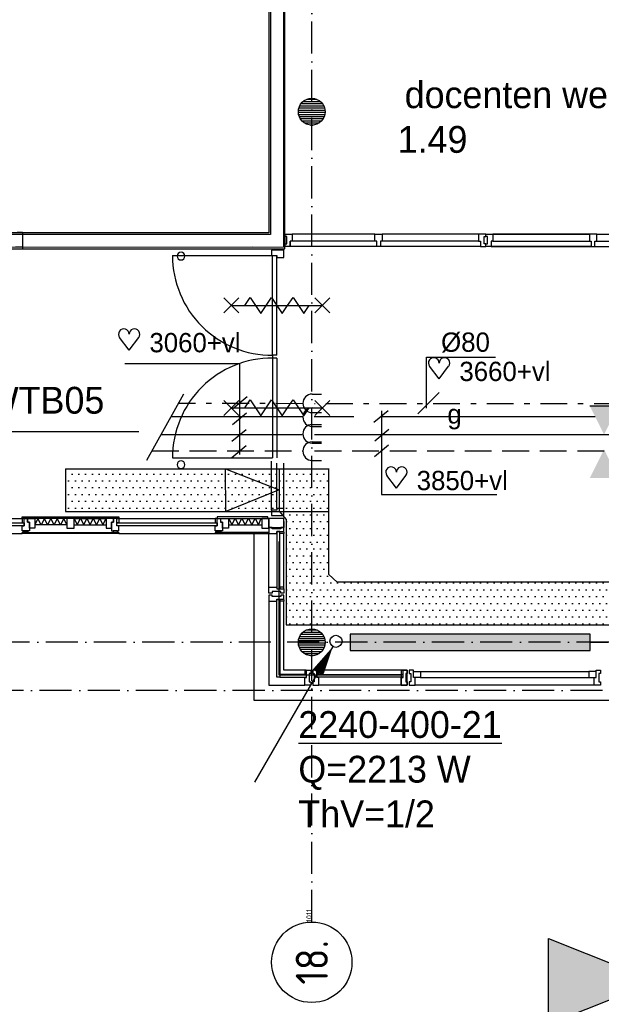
# Model space of a CAD drawing. Extents: x -41378 to 114803, y -24080 to 82188.
# Tile 12 of 137: x -28333 to -22909, y 41700 to 50886. Entities that reach past the tile are written whole.
import ezdxf
from ezdxf.enums import TextEntityAlignment as Align

# ---------------------------------------------------------------- set-up
doc = ezdxf.new("R2010")
doc.units = 0
doc.header["$LTSCALE"] = 50
for name, pattern in [('2322107', [2000, 1000, 1000]), ('2322108', [7, 5, -2]), ('2322109', [10, 5, -2, 1, -2]), ('2322134', [45, 40, -5]), ('DASHDOT', [9, 6, -1.5, 0, -1.5]), ('LURETOUR', [6, 4, -2])]:
    doc.linetypes.add(name, pattern=pattern)
doc.layers.get('0').update_dxf_attribs({"linetype": 'CONTINUOUS'})
doc.layers.get('DEFPOINTS').update_dxf_attribs({"linetype": 'CONTINUOUS'})
for name, color, linetype in [('AL$2----_RENVOOI', 7, 'CONTINUOUS'), ('AL$7----_STRAMIEN', 1, 'DASHDOT'), ('AL21----_BUITENWAND', 4, 'CONTINUOUS'), ('AL21K---_ISOLATIE', 1, 'CONTINUOUS'), ('AL22----_BINNENWAND', 7, 'CONTINUOUS'), ('AL28----_KONSTRUKTIE', 3, 'CONTINUOUS'), ('AL31----_BUITENKOZ', 7, 'CONTINUOUS'), ('AL32----_BINNENKOZ', 7, 'CONTINUOUS'), ('AL32----_DRAAIR', 7, 'CONTINUOUS'), ('AL65----_BEVEILIGING', 7, 'CONTINUOUS'), ('ALN-----_BLOCKNAAM', 2, 'CONTINUOUS'), ('ALXAA---_GEWBETON', 12, 'CONTINUOUS'), ('ALXOU---_GLAS', 7, 'CONTINUOUS'), ('BOUW', 8, 'CONTINUOUS'), ('KABELGGOOT1', 8, 'CONTINUOUS'), ('WI561---', 1, 'CONTINUOUS'), ('WL531---', 4, 'CONTINUOUS'), ('WL541---', 4, 'CONTINUOUS'), ('WL561---', 4, 'CONTINUOUS'), ('WL561---_AANVOER', 4, 'CONTINUOUS'), ('WL561---_RETOUR', 4, 'CONTINUOUS'), ('WL570---', 3, 'CONTINUOUS'), ('WL570---_RETOUR', 3, 'CONTINUOUS'), ('WM541---', 1, 'CONTINUOUS'), ('WM570---', 1, 'CONTINUOUS')]:
    doc.layers.add(name, color=color, linetype=linetype)
doc.layers.get('0').freeze()
doc.styles.add('BURO-018', font='BUROFONT.shx', dxfattribs={"height": 90})
doc.styles.add('BURO-025', font='BUROFONT.shx', dxfattribs={"height": 250})
doc.styles.get("Standard").update_dxf_attribs({"font": 'ISOCP'})
pattern_1 = [(0, (0, 200000), (31.75, 63.5), [0, -63.5])]

# ---------------------------------------------------------------- blocks, each defined once
blk = doc.blocks.new('1011')
at = {"layer": 'AL$7----_STRAMIEN', "color": 7, "linetype": 'CONTINUOUS'}
blk.add_circle((-750, 0), 750, dxfattribs=at)
at = {"layer": 'ALN-----_BLOCKNAAM', "linetype": 'CONTINUOUS'}
blk.add_text('1011', height=100, dxfattribs=at).set_placement((0, 0))
blk = doc.blocks.new('LDS')
at = {"color": 0, "linetype": 'CONTINUOUS'}
for p, q in [((0, 1), (1, 1)), ((0, -1), (1, -1))]:
    blk.add_line(p, q, dxfattribs=at)
blk.add_arc((0, 0), 1, 90, 270, dxfattribs=at)
blk = doc.blocks.new('CVRINFO2')
at = {"color": 0, "linetype": 'CONTINUOUS', "style": 'BURO-025'}
for tag, p in [('CV_TEXT125', (0, 0)), ('CV_TEXT225', (0, -4.167)), ('CV_TEXT325', (0, -8.333)), ('CV_TEXT425', (0, -12.5))]:
    blk.add_attdef(tag, p, '', height=2.5, dxfattribs=at)
blk = doc.blocks.new('2322401')
at = {"color": 0, "linetype": 'CONTINUOUS'}
for p, q in [((-0.5, 0.5, 1), (-0.5, 0.5)), ((-0.5, 0.5, 1), (-0.5, -0.5, 1)), ((0.5, 0.5, 1), (-0.5, 0.5, 1)), ((0.5, 0.5), (-0.5, 0.5)), ((-0.5, 0.5), (-0.5, -0.5)), ((0.5, 0.5, 1), (0.5, 0.5)), ((0.5, -0.5, 1), (0.5, 0.5, 1)), ((0.5, -0.5), (0.5, 0.5)), ((-0.5, -0.5, 1), (-0.5, -0.5)), ((-0.5, -0.5, 1), (0.5, -0.5, 1)), ((-0.5, -0.5), (0.5, -0.5)), ((0.5, -0.5, 1), (0.5, -0.5))]:
    blk.add_line(p, q, dxfattribs=at)
blk = doc.blocks.new('CVHATCH1')
at = {"color": 0, "linetype": 'CONTINUOUS'}
blk.add_solid([(-0.5, -0.5), (0.5, -0.5), (-0.5, 0.5), (0.5, 0.5)], dxfattribs=at)
blk = doc.blocks.new('LDV4107')
at = {"color": 0, "linetype": 'CONTINUOUS'}
blk.add_line((-0.25, -0.433), (-6.75, -11.691), dxfattribs=at)
blk.add_lwpolyline([(-0.25, -0.433, 0, 1, 0), (-1.5, -2.598, 1, 1, 0)], format="xyseb", dxfattribs=at)
blk.add_circle((0, 0), 0.5, dxfattribs=at)
blk = doc.blocks.new('HART')
at = {"color": 1}
for q in [(-39.7, 52.4), (39.7, 52.4)]:
    blk.add_line((0, 0), q, dxfattribs=at)
for centre, start, end in [((-22.1, 65.7), 0, 217.1867), ((22.1, 65.7), 322.8133, 180)]:
    blk.add_arc(centre, 22.1, start, end, dxfattribs=at)
blk = doc.blocks.new('LU-2-KB')
at = {"color": 0, "linetype": 'CONTINUOUS'}
for p, q in [((-0.4, 0.5), (0, -0.5)), ((-0.4, 0.5), (0, 0.5)), ((0, 0.5), (-0.2, 0))]:
    blk.add_line(p, q, dxfattribs=at)
blk.add_solid([(-0.4, 0.5), (0, 0.5), (-0.2, 0)], dxfattribs=at)
blk = doc.blocks.new('LU-2D-K-3E8')
at = {"color": 0, "linetype": 'CONTINUOUS'}
for p, q in [((-0.5, 500), (0.5, 500)), ((-0.5, -500), (0.5, -500))]:
    blk.add_line(p, q, dxfattribs=at)
blk = doc.blocks.new('2322134-8')
at = {"layer": 'WM541---', "color": 0, "linetype": '2322134', "style": 'BURO-018'}
blk.add_text('g', height=180, dxfattribs=at).set_placement((-24277.5, 47179.9), align=Align.MIDDLE)

msp = doc.modelspace()

# ---------------------------------------------------------------- hatches: boundary and pattern name
at = {"layer": 'KABELGGOOT1'}
h = msp.add_hatch(dxfattribs=at)
h.set_pattern_fill('DOTS', color=256, scale=40, style=0)
h.set_pattern_definition(pattern_1)
h.paths.add_polyline_path([(-25448.3, 46696.9), (-25914.4, 46696.9), (-25911.8, 46299.9), (-25909.3, 46296.9), (-25448.3, 46296.9)])
h.paths.add_polyline_path([(-26414.4, 46696.9), (-26601.5, 46696.9), (-26601.5, 46296.9), (-26411.8, 46296.9)])
h.paths.add_polyline_path([(-25914.4, 46696.9), (-26414.4, 46696.9), (-26411.8, 46296.9), (-25909.3, 46296.9), (-25911.8, 46299.9)])
h.paths.add_polyline_path([(-27412, 46696.9), (-27906.1, 46696.9), (-27906.2, 46296.9), (-27412, 46296.9)])
h.paths.add_polyline_path([(-26601.5, 46696.9), (-27412, 46696.9), (-27412, 46296.9), (-26601.5, 46296.9)])
h = msp.add_hatch(dxfattribs=at)
h.set_pattern_fill('DOTS', color=256, scale=40, style=0)
h.set_pattern_definition(pattern_1)
h.paths.add_polyline_path([(-25448.3, 46296.9), (-25909.3, 46296.9), (-25848.3, 46224.6), (-25848.3, 46052.5), (-25448.3, 46052.5)])
h = msp.add_hatch(dxfattribs=at)
h.set_pattern_fill('DOTS', color=256, scale=40, style=0)
h.set_pattern_definition(pattern_1)
h.paths.add_polyline_path([(-25448.3, 46052.5), (-25848.3, 46052.5), (-25848.3, 45240), (-24091.2, 45240), (-24091.2, 45640), (-25373.3, 45640), (-25448.3, 45711.6)])
h = msp.add_hatch(dxfattribs=at)
h.set_pattern_fill('DOTS', color=256, scale=40, style=0)
h.set_pattern_definition(pattern_1)
h.paths.add_polyline_path([(-18628.3, 45640), (-24091.2, 45640), (-24091.2, 45240), (-18628.3, 45240)])
at = {"layer": 'WL570---'}
h = msp.add_hatch(color=1, dxfattribs=at)
h.paths.add_polyline_path([(-23015.6, 47282.8), (-22884.8, 47018), (-22884.8, 47282.8)])
h.paths.add_polyline_path([(-22884.8, 47282.8), (-22884.8, 47018), (-22882.2, 47018), (-22751.4, 47282.8)])
h = msp.add_hatch(color=1, dxfattribs=at)
h.paths.add_polyline_path([(-23015.6, 46609.7), (-22884.8, 46874.6), (-22884.8, 46609.7)])
h.paths.add_polyline_path([(-22884.8, 46609.7), (-22884.8, 46874.6), (-22882.2, 46874.6), (-22751.4, 46609.7)])

# ---------------------------------------------------------------- linework, layer by layer
at = {"layer": 'AL$2----_RENVOOI', "color": 8, "linetype": 'CONTINUOUS'}
for centre, start, end in [((-26828.4, 48680.3), 0, 180), ((-26828.4, 48680.3), 180, 0), ((-26828.4, 46734.6), 0, 180), ((-26828.4, 46734.6), 180, 0)]:
    msp.add_arc(centre, 36, start, end, dxfattribs=at)
at = {"layer": 'AL$7----_STRAMIEN', "color": 1}
for p, q in [((-25609, 42467.3), (-25609, 80064.7)), ((112191.2, 45077.3), (-30903.4, 45077.3)), ((112582.7, 44627.3), (-30110.1, 44627.3))]:
    msp.add_line(p, q, dxfattribs=at)
at = {"layer": 'AL21----_BUITENWAND', "color": 8}
for p, q in [((-26149, 46093.3), (-26149, 44537.3)), ((-26149, 44537.3), (-478.5, 44537.3))]:
    msp.add_line(p, q, dxfattribs=at)
at = {"layer": 'AL21K---_ISOLATIE', "color": 8, "linetype": 'CONTINUOUS'}
for p, q in [((-27892.7, 46232.3), (-28192.2, 46232.3)), ((-28162.2, 46232.3), (-28192.2, 46172.3)), ((-28132.3, 46172.3), (-28162.2, 46232.3)), ((-28102.3, 46232.3), (-28132.3, 46172.3)), ((-28072.4, 46172.3), (-28102.3, 46232.3)), ((-28042.4, 46232.3), (-28072.4, 46172.3)), ((-28012.5, 46172.3), (-28042.4, 46232.3)), ((-27982.5, 46232.3), (-28012.5, 46172.3)), ((-27952.6, 46172.3), (-27982.5, 46232.3)), ((-27922.6, 46232.3), (-27952.6, 46172.3)), ((-27892.7, 46172.3), (-27922.6, 46232.3)), ((-27825.7, 46232.3), (-27526.2, 46232.3)), ((-27825.7, 46232.3), (-27795.7, 46172.3)), ((-27795.7, 46172.3), (-27765.8, 46232.3)), ((-27765.8, 46232.3), (-27735.8, 46172.3)), ((-27735.8, 46172.3), (-27705.9, 46232.3)), ((-27705.9, 46232.3), (-27675.9, 46172.3)), ((-27675.9, 46172.3), (-27646, 46232.3)), ((-27646, 46232.3), (-27616, 46172.3)), ((-27616, 46172.3), (-27586.1, 46232.3)), ((-27586.1, 46232.3), (-27556.1, 46172.3)), ((-27556.1, 46172.3), (-27526.2, 46232.3)), ((-26386.2, 46232.3), (-26075.2, 46232.3)), ((-26381.1, 46232.3), (-26355.1, 46172.3)), ((-26355.1, 46172.3), (-26324, 46232.3)), ((-26324, 46232.3), (-26292.9, 46172.3)), ((-26292.9, 46172.3), (-26261.8, 46232.3)), ((-26261.8, 46232.3), (-26230.7, 46172.3)), ((-26230.7, 46172.3), (-26199.6, 46232.3)), ((-26199.6, 46232.3), (-26168.5, 46172.3)), ((-26168.5, 46172.3), (-26137.4, 46232.3)), ((-26137.4, 46232.3), (-26106.3, 46172.3)), ((-26106.3, 46172.3), (-26080.3, 46232.3)), ((-27892.7, 46172.3), (-28192.2, 46172.3)), ((-27825.7, 46172.3), (-27526.2, 46172.3)), ((-26386.2, 46172.3), (-26075.2, 46172.3))]:
    msp.add_line(p, q, dxfattribs=at)
at = {"layer": 'AL22----_BINNENWAND', "color": 8}
for p, q in [((-26009, 58115.7), (-26009, 48897.3)), ((-25859, 48747.3), (-25859, 58115.7)), ((-26165.6, 48897.3), (-29283.9, 48897.2)), ((-26009, 48897.3), (-28306.1, 48897.2)), ((-28306.1, 48897.2), (-28306.1, 48747.2)), ((-29283.9, 48747.2), (-26165.6, 48747.3)), ((-28306.1, 48747.2), (-25859, 48747.3))]:
    msp.add_line(p, q, dxfattribs=at)
at = {"layer": 'AL22----_BINNENWAND', "color": 8, "linetype": 'CONTINUOUS'}
for p, q in [((-25994, 58115.7), (-25994, 48882.3)), ((-25874, 58115.7), (-25874, 48762.3)), ((-26165.6, 48882.3), (-29283.9, 48882.2)), ((-25994, 48882.3), (-28306.1, 48882.2)), ((-26165.6, 48762.3), (-29283.9, 48762.2)), ((-25874, 48762.3), (-28306.1, 48762.2))]:
    msp.add_line(p, q, dxfattribs=at)
at = {"layer": 'AL28----_KONSTRUKTIE', "color": 8}
for centre in [(-25609, 50027.3), (-25609, 45077.3)]:
    msp.add_circle(centre, 125, dxfattribs=at)
at = {"layer": 'AL31----_BUITENKOZ', "color": 8}
for p, q in [((-29209.2, 46232.3), (-28309.2, 46232.3)), ((-28309.2, 46232.3), (-28309.2, 46247.3)), ((-28309.2, 46247.3), (-27409.2, 46247.3)), ((-27409.2, 46232.3), (-28309.2, 46232.3)), ((-28292.2, 46232.3), (-28309.2, 46232.3)), ((-28309.2, 46232.3), (-28309.2, 46193.3)), ((-28292.2, 46193.3), (-28292.2, 46232.3)), ((-28292.2, 46232.3), (-28259.2, 46232.3)), ((-28292.2, 46163.3), (-28292.2, 46232.3)), ((-28259.2, 46232.3), (-28259.2, 46197.3)), ((-28259.2, 46197.3), (-28259.2, 46232.3)), ((-28259.2, 46232.3), (-28192.2, 46232.3)), ((-28192.2, 46232.3), (-28192.2, 46142.3)), ((-27892.7, 46232.3), (-27892.7, 46142.3)), ((-27825.7, 46232.3), (-27892.7, 46232.3)), ((-27825.7, 46142.3), (-27825.7, 46232.3)), ((-27526.2, 46232.3), (-27526.2, 46142.3)), ((-27459.2, 46232.3), (-27526.2, 46232.3)), ((-27426.2, 46232.3), (-27459.2, 46232.3)), ((-27459.2, 46232.3), (-27459.2, 46197.3)), ((-27459.2, 46197.3), (-27459.2, 46232.3)), ((-27426.2, 46193.3), (-27426.2, 46232.3)), ((-27426.2, 46232.3), (-27409.2, 46232.3)), ((-27426.2, 46163.3), (-27426.2, 46232.3)), ((-27409.2, 46247.3), (-27409.2, 46232.3)), ((-27409.2, 46232.3), (-26509.2, 46232.3)), ((-27409.2, 46232.3), (-27409.2, 46193.3)), ((-26492.2, 46232.3), (-26509.2, 46232.3)), ((-26509.2, 46232.3), (-26509.2, 46193.3)), ((-26492.2, 46247.3), (-26492.2, 46232.3)), ((-26019.2, 46247.3), (-26492.2, 46247.3)), ((-26492.2, 46232.3), (-26019.2, 46232.3)), ((-26492.2, 46193.3), (-26492.2, 46232.3)), ((-26492.2, 46232.3), (-26459.2, 46232.3)), ((-26492.2, 46163.3), (-26492.2, 46232.3)), ((-26459.2, 46232.3), (-26459.2, 46197.3)), ((-26457.2, 46197.3), (-26457.2, 46232.3)), ((-26457.2, 46232.3), (-26386.2, 46232.3)), ((-26386.2, 46232.3), (-26386.2, 46142.3)), ((-26008.2, 46232.3), (-26075.2, 46232.3)), ((-26075.2, 46232.3), (-26075.2, 46142.3)), ((-26019.2, 46232.3), (-26019.2, 46247.3)), ((-26008.2, 46142.3), (-26008.2, 46232.3)), ((-25869.2, 46232.3), (-26008.2, 46232.3)), ((-26008.2, 46232.3), (-26008.2, 46147.3)), ((-25869.2, 46147.3), (-25869.2, 46232.3)), ((-25869.2, 46204.7), (-25869.2, 46149.7)), ((-28309.2, 46193.3), (-28292.2, 46193.3)), ((-28309.2, 46118.3), (-28309.2, 46163.3)), ((-28309.2, 46163.3), (-28292.2, 46163.3)), ((-28242.2, 46118.3), (-28309.2, 46118.3)), ((-28299.2, 46103.3), (-28299.2, 46118.3)), ((-28299.2, 46118.3), (-28256.2, 46118.3)), ((-28259.2, 46197.3), (-28242.2, 46197.3)), ((-28242.2, 46197.3), (-28259.2, 46197.3)), ((-28256.2, 46118.3), (-28256.2, 46103.3)), ((-28242.2, 46197.3), (-28242.2, 46118.3)), ((-28242.2, 46142.3), (-28242.2, 46197.3)), ((-28192.2, 46142.3), (-28242.2, 46142.3)), ((-27892.7, 46142.3), (-27825.7, 46142.3)), ((-27526.2, 46142.3), (-27476.2, 46142.3)), ((-27459.2, 46197.3), (-27476.2, 46197.3)), ((-27476.2, 46197.3), (-27476.2, 46118.3)), ((-27476.2, 46142.3), (-27476.2, 46197.3)), ((-27476.2, 46197.3), (-27459.2, 46197.3)), ((-27476.2, 46118.3), (-27409.2, 46118.3)), ((-27462.2, 46118.3), (-27462.2, 46103.3)), ((-27419.2, 46118.3), (-27462.2, 46118.3)), ((-27409.2, 46193.3), (-27426.2, 46193.3)), ((-27409.2, 46163.3), (-27426.2, 46163.3)), ((-27419.2, 46103.3), (-27419.2, 46118.3)), ((-27409.2, 46118.3), (-27409.2, 46163.3)), ((-26509.2, 46193.3), (-26492.2, 46193.3)), ((-26509.2, 46118.3), (-26509.2, 46163.3)), ((-26509.2, 46163.3), (-26492.2, 46163.3)), ((-26442.2, 46118.3), (-26509.2, 46118.3)), ((-26499.2, 46103.3), (-26499.2, 46118.3)), ((-26499.2, 46118.3), (-26456.2, 46118.3)), ((-26459.2, 46197.3), (-26442.2, 46197.3)), ((-26442.2, 46197.3), (-26457.2, 46197.3)), ((-26456.2, 46118.3), (-26456.2, 46103.3)), ((-26442.2, 46142.3), (-26442.2, 46197.3)), ((-26442.2, 46197.3), (-26442.2, 46118.3)), ((-26386.2, 46142.3), (-26442.2, 46142.3)), ((-26075.2, 46142.3), (-26008.2, 46142.3)), ((-26008.2, 46147.3), (-25869.2, 46147.3)), ((-29209.2, 46091.3), (-28309.2, 46091.3)), ((-28309.2, 46091.3), (-28309.2, 46103.3)), ((-28309.2, 46103.3), (-27409.2, 46103.3)), ((-27409.2, 46091.3), (-28309.2, 46091.3)), ((-28256.2, 46103.3), (-28299.2, 46103.3)), ((-27462.2, 46103.3), (-27419.2, 46103.3)), ((-27409.2, 46103.3), (-27409.2, 46091.3)), ((-27409.2, 46091.3), (-26509.2, 46091.3)), ((-26008.2, 46103.3), (-26509.2, 46103.3)), ((-26509.2, 46103.3), (-26509.2, 46091.3)), ((-26509.2, 46091.3), (-26008.2, 46091.3)), ((-26456.2, 46103.3), (-26499.2, 46103.3)), ((-26008.2, 46091.3), (-26008.2, 46103.3)), ((-26008, 45592.5), (-26008, 46093.3)), ((-25914, 44772.3), (-25914, 46019.3)), ((-25869, 45592.5), (-25869, 46093.3)), ((-26008, 45462.5), (-26008, 44678.5)), ((-25869, 44817.5), (-25869, 45462.5)), ((-24774, 44772.3), (-25914, 44772.3)), ((-25674, 44817.5), (-25869, 44817.5)), ((-24774, 44817.3), (-25544, 44817.3)), ((-24718, 44817.3), (-24774, 44817.3)), ((-24774, 44817.3), (-24774, 44678.3)), ((-24718, 44678.3), (-24718, 44817.3)), ((-24594, 44804.3), (-23024, 44804.3)), ((-24594, 44750.3), (-23024, 44750.3)), ((-26008, 44678.5), (-25674, 44678.5)), ((-24774, 44678.3), (-25544, 44678.3)), ((-24774, 44678.3), (-24718, 44678.3)), ((-22974, 44678.3), (-24644, 44678.3))]:
    msp.add_line(p, q, dxfattribs=at)
at = {"layer": 'AL31----_BUITENKOZ', "color": 8, "linetype": 'CONTINUOUS'}
for p, q in [((-26002, 46149.3), (-26008, 46149.3)), ((-26008, 46149.3), (-26008, 46130.4)), ((-26008, 46130.4), (-26008, 46093.3)), ((-25988, 46149.3), (-26002, 46149.3)), ((-25978.5, 46149.3), (-25988, 46149.3)), ((-25988, 46149.3), (-25988, 46149.3)), ((-25978.5, 46135.3), (-25978.5, 46149.3)), ((-25898.5, 46135.3), (-25978.5, 46135.3)), ((-25889, 46149.3), (-25898.5, 46149.3)), ((-25898.5, 46149.3), (-25898.5, 46135.3)), ((-25875, 46149.3), (-25889, 46149.3)), ((-25889, 46149.3), (-25889, 46149.3)), ((-25869, 46149.3), (-25875, 46149.3)), ((-25869, 46110.3), (-25869, 46149.3)), ((-26008, 46093.3), (-26001, 46093.3)), ((-26001, 46093.3), (-25997, 46093.3)), ((-25997, 46093.3), (-25989, 46093.3)), ((-25989, 46093.3), (-25936, 46093.3)), ((-25936, 46093.3), (-25936, 46110.3)), ((-25936, 46110.3), (-25869, 46110.3)), ((-25906, 46110.3), (-25874, 46110.3)), ((-25906, 46093.3), (-25906, 46110.3)), ((-25869, 46093.3), (-25906, 46093.3)), ((-25874, 46110.3), (-25874, 46105.3)), ((-25874, 46105.3), (-25869, 46105.3)), ((-25869, 46105.3), (-25869, 46093.3)), ((-26008, 45555.4), (-26008, 45592.5)), ((-26008, 45592.5), (-26001, 45592.5)), ((-26001, 45592.5), (-25997, 45592.5)), ((-25997, 45592.5), (-25989, 45592.5)), ((-25989, 45592.5), (-25936, 45592.5)), ((-25936, 45592.5), (-25936, 45575.5)), ((-25936, 45575.5), (-25869, 45575.5)), ((-25869, 45592.5), (-25906, 45592.5)), ((-25906, 45592.5), (-25906, 45575.5)), ((-25906, 45575.5), (-25874, 45575.5)), ((-25874, 45575.5), (-25874, 45580.5)), ((-25874, 45580.5), (-25869, 45580.5)), ((-25869, 45580.5), (-25869, 45592.5)), ((-25869, 45575.5), (-25869, 45536.5)), ((-26008, 45536.5), (-26008, 45555.4)), ((-26002, 45536.5), (-26008, 45536.5)), ((-26002, 45518.5), (-26008, 45518.5)), ((-26008, 45518.5), (-26008, 45499.5)), ((-26008, 45499.5), (-26008, 45462.5)), ((-25988, 45536.5), (-26002, 45536.5)), ((-25988, 45518.5), (-26002, 45518.5)), ((-25978.5, 45536.5), (-25988, 45536.5)), ((-25988, 45536.5), (-25988, 45536.5)), ((-25978.5, 45518.5), (-25988, 45518.5)), ((-25988, 45518.5), (-25988, 45518.5)), ((-25898.5, 45550.5), (-25978.5, 45550.5)), ((-25978.5, 45550.5), (-25978.5, 45536.5)), ((-25978.5, 45504.5), (-25978.5, 45518.5)), ((-25898.5, 45504.5), (-25978.5, 45504.5)), ((-25936, 45462.5), (-25936, 45479.5)), ((-25936, 45479.5), (-25869, 45479.5)), ((-25906, 45479.5), (-25874, 45479.5)), ((-25906, 45462.5), (-25906, 45479.5)), ((-25898.5, 45536.5), (-25898.5, 45550.5)), ((-25889, 45536.5), (-25898.5, 45536.5)), ((-25889, 45518.5), (-25898.5, 45518.5)), ((-25898.5, 45518.5), (-25898.5, 45504.5)), ((-25875, 45536.5), (-25889, 45536.5)), ((-25889, 45536.5), (-25889, 45536.5)), ((-25875, 45518.5), (-25889, 45518.5)), ((-25889, 45518.5), (-25889, 45518.5)), ((-25869, 45536.5), (-25875, 45536.5)), ((-25869, 45518.5), (-25875, 45518.5)), ((-25874, 45479.5), (-25874, 45474.5)), ((-25874, 45474.5), (-25869, 45474.5)), ((-25869, 45479.5), (-25869, 45518.5)), ((-25869, 45474.5), (-25869, 45462.5)), ((-26008, 45462.5), (-26001, 45462.5)), ((-26001, 45462.5), (-25997, 45462.5)), ((-25997, 45462.5), (-25989, 45462.5)), ((-25989, 45462.5), (-25936, 45462.5)), ((-25869, 45462.5), (-25906, 45462.5)), ((-25662, 44817.5), (-25674, 44817.5)), ((-25674, 44817.5), (-25674, 44780.5)), ((-25674, 44780.5), (-25657, 44780.5)), ((-25674, 44697.5), (-25674, 44750.5)), ((-25674, 44750.5), (-25657, 44750.5)), ((-25662, 44812.5), (-25662, 44817.5)), ((-25657, 44812.5), (-25662, 44812.5)), ((-25657, 44817.5), (-25618, 44817.5)), ((-25657, 44750.5), (-25657, 44817.5)), ((-25657, 44780.5), (-25657, 44812.5)), ((-25618, 44788), (-25632, 44788)), ((-25632, 44788), (-25632, 44708)), ((-25618, 44817.5), (-25618, 44811.5)), ((-25618, 44811.5), (-25618, 44797.5)), ((-25618, 44797.5), (-25618, 44797.5)), ((-25618, 44797.5), (-25618, 44788)), ((-25561, 44817.3), (-25600, 44817.3)), ((-25600, 44817.3), (-25600, 44811.3)), ((-25600, 44811.3), (-25600, 44797.3)), ((-25600, 44797.3), (-25600, 44797.3)), ((-25600, 44797.3), (-25600, 44787.3)), ((-25600, 44787.3), (-25586, 44787.3)), ((-25586, 44787.3), (-25586, 44707.3)), ((-25561, 44750.3), (-25561, 44817.3)), ((-25561, 44780.3), (-25561, 44812.3)), ((-25561, 44812.3), (-25556, 44812.3)), ((-25544, 44780.3), (-25561, 44780.3)), ((-25544, 44750.3), (-25561, 44750.3)), ((-25556, 44812.3), (-25556, 44817.3)), ((-25556, 44817.3), (-25544, 44817.3)), ((-25544, 44817.3), (-25544, 44780.3)), ((-25544, 44697.3), (-25544, 44750.3)), ((-24762, 44817.3), (-24774, 44817.3)), ((-24774, 44817.3), (-24774, 44780.3)), ((-24774, 44780.3), (-24757, 44780.3)), ((-24774, 44697.3), (-24774, 44750.3)), ((-24774, 44750.3), (-24757, 44750.3)), ((-24762, 44812.3), (-24762, 44817.3)), ((-24757, 44812.3), (-24762, 44812.3)), ((-24757, 44817.3), (-24718, 44817.3)), ((-24757, 44750.3), (-24757, 44817.3)), ((-24757, 44780.3), (-24757, 44812.3)), ((-24718, 44787.3), (-24732, 44787.3)), ((-24732, 44787.3), (-24732, 44707.3)), ((-24718, 44817.3), (-24718, 44811.3)), ((-24718, 44811.3), (-24718, 44797.3)), ((-24718, 44797.3), (-24718, 44797.3)), ((-24718, 44797.3), (-24718, 44787.3)), ((-24661, 44817.3), (-24700, 44817.3)), ((-24700, 44817.3), (-24700, 44811.3)), ((-24700, 44811.3), (-24700, 44797.3)), ((-24700, 44797.3), (-24700, 44797.3)), ((-24700, 44797.3), (-24700, 44787.3)), ((-24700, 44787.3), (-24686, 44787.3)), ((-24686, 44787.3), (-24686, 44707.3)), ((-24661, 44750.3), (-24661, 44817.3)), ((-24661, 44750.3), (-24661, 44804.3)), ((-24661, 44804.3), (-24594, 44804.3)), ((-24644, 44750.3), (-24661, 44750.3)), ((-24594, 44750.3), (-24661, 44750.3)), ((-24644, 44697.3), (-24644, 44750.3)), ((-24594, 44804.3), (-24594, 44750.3)), ((-22957, 44804.3), (-23024, 44804.3)), ((-23024, 44804.3), (-23024, 44750.3)), ((-23024, 44750.3), (-22957, 44750.3)), ((-22974, 44697.3), (-22974, 44750.3)), ((-22974, 44750.3), (-22957, 44750.3)), ((-22957, 44817.3), (-22918, 44817.3)), ((-22957, 44750.3), (-22957, 44817.3)), ((-22957, 44750.3), (-22957, 44804.3)), ((-22918, 44787.8), (-22932, 44787.8)), ((-22932, 44787.8), (-22932, 44707.8)), ((-22918, 44817.3), (-22918, 44811.3)), ((-22918, 44811.3), (-22918, 44797.3)), ((-22918, 44797.3), (-22918, 44797.3)), ((-22918, 44797.3), (-22918, 44787.8)), ((-25674, 44689.5), (-25674, 44697.5)), ((-25674, 44685.5), (-25674, 44689.5)), ((-25674, 44678.5), (-25674, 44685.5)), ((-25636.9, 44678.5), (-25674, 44678.5)), ((-25618, 44678.5), (-25636.9, 44678.5)), ((-25632, 44708), (-25618, 44708)), ((-25618, 44708), (-25618, 44698.5)), ((-25618, 44698.5), (-25618, 44698.5)), ((-25618, 44698.5), (-25618, 44684.5)), ((-25618, 44684.5), (-25618, 44678.5)), ((-25586, 44707.3), (-25600, 44707.3)), ((-25600, 44707.3), (-25600, 44698.3)), ((-25600, 44698.3), (-25600, 44698.3)), ((-25600, 44698.3), (-25600, 44684.3)), ((-25600, 44684.3), (-25600, 44678.3)), ((-25600, 44678.3), (-25581.1, 44678.3)), ((-25581.1, 44678.3), (-25544, 44678.3)), ((-25544, 44689.3), (-25544, 44697.3)), ((-25544, 44685.3), (-25544, 44689.3)), ((-25544, 44678.3), (-25544, 44685.3)), ((-24774, 44689.3), (-24774, 44697.3)), ((-24774, 44685.3), (-24774, 44689.3)), ((-24774, 44678.3), (-24774, 44685.3)), ((-24736.9, 44678.3), (-24774, 44678.3)), ((-24718, 44678.3), (-24736.9, 44678.3)), ((-24732, 44707.3), (-24718, 44707.3)), ((-24718, 44707.3), (-24718, 44697.8)), ((-24718, 44697.8), (-24718, 44697.8)), ((-24718, 44697.8), (-24718, 44684.3)), ((-24718, 44684.3), (-24718, 44678.3)), ((-24686, 44707.3), (-24700, 44707.3)), ((-24700, 44707.3), (-24700, 44698.3)), ((-24700, 44698.3), (-24700, 44698.3)), ((-24700, 44698.3), (-24700, 44684.3)), ((-24700, 44684.3), (-24700, 44678.3)), ((-24700, 44678.3), (-24681.1, 44678.3)), ((-24681.1, 44678.3), (-24644, 44678.3)), ((-24644, 44689.3), (-24644, 44697.3)), ((-24644, 44685.3), (-24644, 44689.3)), ((-24644, 44678.3), (-24644, 44685.3)), ((-22974, 44689.3), (-22974, 44697.3)), ((-22974, 44685.3), (-22974, 44689.3)), ((-22974, 44678.3), (-22974, 44685.3)), ((-22936.9, 44678.3), (-22974, 44678.3)), ((-22918, 44678.3), (-22936.9, 44678.3)), ((-22932, 44707.8), (-22918, 44707.8)), ((-22918, 44707.8), (-22918, 44697.8)), ((-22918, 44697.8), (-22918, 44697.8)), ((-22918, 44697.8), (-22918, 44684.3)), ((-22918, 44684.3), (-22918, 44678.3))]:
    msp.add_line(p, q, dxfattribs=at)
at = {"layer": 'AL32----_BINNENKOZ', "color": 8}
for p, q in [((-28356.1, 48904.3), (-28306.1, 48904.3)), ((-28306.1, 48904.3), (-28306.1, 48765.3)), ((-25859, 48884.3), (-25859, 48770.3)), ((-25859, 48862.3), (-25859, 48884.3)), ((-25859, 48884.3), (-25792, 48884.3)), ((-25020, 48884.3), (-25792, 48884.3)), ((-25792, 48884.3), (-25792, 48821.3)), ((-25019.5, 48821.3), (-25019.5, 48884.3)), ((-25019.5, 48884.3), (-24952.5, 48884.3)), ((-24053, 48884.3), (-24952.5, 48884.3)), ((-24053, 48884.3), (-24952.5, 48884.3)), ((-24952.5, 48884.3), (-24952.5, 48821.3)), ((-23986, 48884.3), (-24053, 48884.3)), ((-24053, 48884.3), (-24053, 48821.3)), ((-23986, 48862.3), (-23986, 48884.3)), ((-23986, 48862.3), (-23986, 48884.3)), ((-23986, 48884.3), (-23919, 48884.3)), ((-23919, 48884.3), (-23019, 48884.3)), ((-23019, 48884.3), (-23919, 48884.3)), ((-23919, 48884.3), (-23019, 48884.3)), ((-23919, 48884.3), (-23919, 48821.3)), ((-22952, 48884.3), (-23019, 48884.3)), ((-23019, 48884.3), (-23019, 48821.3)), ((-22952, 48821.3), (-22952, 48884.3)), ((-22952, 48884.3), (-22051.5, 48884.3)), ((-25843, 48862.3), (-25859, 48862.3)), ((-25859, 48770.3), (-25859, 48795.3)), ((-25859, 48795.3), (-25843, 48795.3)), ((-25843, 48795.3), (-25843, 48862.3)), ((-25809, 48770.3), (-25809, 48821.3)), ((-25792, 48821.3), (-25809, 48821.3)), ((-25809, 48821.3), (-25809, 48770.3)), ((-25020, 48821.3), (-25792, 48821.3)), ((-25002.5, 48821.3), (-25019.5, 48821.3)), ((-25002.5, 48770.3), (-25002.5, 48821.3)), ((-24952.5, 48821.3), (-24969.5, 48821.3)), ((-24969.5, 48821.3), (-24969.5, 48770.3)), ((-24053, 48821.3), (-24952.5, 48821.3)), ((-24053, 48821.3), (-24036, 48821.3)), ((-24036, 48821.3), (-24036, 48770.3)), ((-24002, 48795.3), (-24002, 48862.3)), ((-24002, 48862.3), (-23986, 48862.3)), ((-23986, 48795.3), (-24002, 48795.3)), ((-23970, 48862.3), (-23986, 48862.3)), ((-23986, 48770.3), (-23986, 48795.3)), ((-23986, 48770.3), (-23986, 48795.3)), ((-23986, 48795.3), (-23970, 48795.3)), ((-23970, 48795.3), (-23970, 48862.3)), ((-23919, 48821.3), (-23936, 48821.3)), ((-23936, 48821.3), (-23936, 48770.3)), ((-23919, 48821.3), (-23019, 48821.3)), ((-23019, 48821.3), (-23002, 48821.3)), ((-23002, 48821.3), (-23002, 48770.3)), ((-22969, 48770.3), (-22969, 48821.3)), ((-22969, 48821.3), (-22952, 48821.3)), ((-22952, 48821.3), (-22051.5, 48821.3)), ((-28306.1, 48765.3), (-28373.1, 48765.3)), ((-25985, 48734.8), (-25985, 48684.8)), ((-25934, 48734.8), (-25985, 48734.8)), ((-25985, 48734.8), (-25985, 48684.8)), ((-25985, 48684.8), (-25934, 48684.8)), ((-25974, 47754.8), (-25974, 48684.8)), ((-25871, 48734.8), (-25934, 48734.8)), ((-25934, 48734.8), (-25934, 48734.8)), ((-25934, 48684.8), (-25934, 48667.8)), ((-25934, 47754.8), (-25934, 48684.8)), ((-25871, 48667.8), (-25871, 48734.8)), ((-25809, 48770.3), (-25859, 48770.3)), ((-25003, 48770.3), (-25809, 48770.3)), ((-24969.5, 48770.3), (-25002.5, 48770.3)), ((-24036, 48770.3), (-24969.5, 48770.3)), ((-24036, 48770.3), (-23986, 48770.3)), ((-23936, 48770.3), (-23986, 48770.3)), ((-23936, 48770.3), (-23002, 48770.3)), ((-23002, 48770.3), (-23936, 48770.3)), ((-23002, 48770.3), (-22969, 48770.3)), ((-22969, 48770.3), (-22034.5, 48770.3)), ((-25934, 48667.8), (-25871, 48667.8)), ((-25934, 47754.8), (-25974, 47754.8)), ((-25974, 47754.8), (-25974, 47729.8)), ((-25934, 47729.8), (-25974, 47729.8)), ((-25974, 47729.8), (-25974, 46799.8)), ((-25934, 47729.8), (-25934, 46799.8)), ((-25985, 46309.8), (-25985, 46767.3)), ((-25934, 46326.8), (-25934, 46749.8)), ((-25871, 46326.8), (-25871, 46749.8)), ((-25934, 46309.8), (-25985, 46309.8)), ((-25985, 46309.8), (-25985, 46259.8)), ((-25871, 46326.8), (-25934, 46326.8)), ((-25934, 46326.8), (-25934, 46309.8)), ((-25871, 46259.8), (-25871, 46326.8)), ((-25985, 46259.8), (-25871, 46259.8))]:
    msp.add_line(p, q, dxfattribs=at)
at = {"layer": 'AL32----_DRAAIR', "color": 8}
for p, q in [((-26908, 48684.8), (-25974, 48684.8)), ((-26908, 46799.8), (-25974, 46799.8))]:
    msp.add_line(p, q, dxfattribs=at)
for centre, start, end in [((-25977.4, 48685.4), 180.03613, 270.20977), ((-25977.4, 46799.2), 89.79023, 179.96387)]:
    msp.add_arc(centre, 930.6, start, end, dxfattribs=at)
at = {"layer": 'AL65----_BEVEILIGING', "color": 8, "linetype": 'CONTINUOUS'}
for p, q in [((-26429, 48289.8), (-26289, 48149.8)), ((-26429, 48149.8), (-26289, 48289.8)), ((-26234, 48219.8), (-26184, 48294.8)), ((-26184, 48294.8), (-26084, 48144.8)), ((-26034, 48219.8), (-25984, 48294.8)), ((-25984, 48294.8), (-25884, 48144.8)), ((-25834, 48219.8), (-25784, 48294.8)), ((-25784, 48294.8), (-25684, 48144.8)), ((-25579, 48289.8), (-25439, 48149.8)), ((-25579, 48149.8), (-25439, 48289.8)), ((-26359, 48219.8), (-25509, 48219.8)), ((-26084, 48144.8), (-26034, 48219.8)), ((-25884, 48144.8), (-25834, 48219.8)), ((-25684, 48144.8), (-25634, 48219.8)), ((-26429, 47334.8), (-26289, 47194.8)), ((-26429, 47194.8), (-26289, 47334.8)), ((-26234, 47264.8), (-26184, 47339.8)), ((-26184, 47339.8), (-26084, 47189.8)), ((-26034, 47264.8), (-25984, 47339.8)), ((-25984, 47339.8), (-25884, 47189.8)), ((-25834, 47264.8), (-25784, 47339.8)), ((-25784, 47339.8), (-25684, 47189.8)), ((-25579, 47334.8), (-25439, 47194.8)), ((-25579, 47194.8), (-25439, 47334.8)), ((-26359, 47264.8), (-25509, 47264.8)), ((-26084, 47189.8), (-26034, 47264.8)), ((-25884, 47189.8), (-25834, 47264.8)), ((-25684, 47189.8), (-25634, 47264.8))]:
    msp.add_line(p, q, dxfattribs=at)
at = {"layer": 'ALXAA---_GEWBETON', "color": 8}
for p, q in [((-25728.8, 50063), (-25489.2, 50063)), ((-25720.9, 50083), (-25497.1, 50083)), ((-25708.5, 50103), (-25509.5, 50103)), ((-25689.4, 50123), (-25528.6, 50123)), ((-25656.3, 50143), (-25561.7, 50143)), ((-25733.9, 50023), (-25484.1, 50023)), ((-25733, 50043), (-25485, 50043)), ((-25731.6, 50003), (-25486.4, 50003)), ((-25725.9, 49983), (-25492.1, 49983)), ((-25716.2, 49963), (-25501.8, 49963)), ((-25701.3, 49943), (-25516.7, 49943)), ((-25677.9, 49923), (-25540.1, 49923)), ((-25622.3, 49903), (-25595.7, 49903)), ((-25656.3, 45193), (-25561.7, 45193)), ((-25728.8, 45113), (-25489.2, 45113)), ((-25720.9, 45133), (-25497.1, 45133)), ((-25708.5, 45153), (-25509.5, 45153)), ((-25689.4, 45173), (-25528.6, 45173)), ((-25733.9, 45073), (-25484.1, 45073)), ((-25733, 45093), (-25485, 45093)), ((-25731.6, 45053), (-25486.4, 45053)), ((-25725.9, 45033), (-25492.1, 45033)), ((-25716.2, 45013), (-25501.8, 45013)), ((-25701.3, 44993), (-25516.7, 44993)), ((-25677.9, 44973), (-25540.1, 44973)), ((-25622.3, 44953), (-25595.7, 44953))]:
    msp.add_line(p, q, dxfattribs=at)
at = {"layer": 'ALXOU---_GLAS', "color": 8}
for p, q in [((-29226.2, 46193.3), (-28292.2, 46193.3)), ((-28292.2, 46163.3), (-29226.2, 46163.3)), ((-28292.2, 46193.3), (-28292.2, 46163.3)), ((-27426.2, 46163.3), (-27426.2, 46193.3)), ((-27426.2, 46193.3), (-26492.2, 46193.3)), ((-26492.2, 46163.3), (-27426.2, 46163.3)), ((-26492.2, 46193.3), (-26492.2, 46163.3)), ((-25908, 46110.3), (-25934, 46110.3)), ((-25934, 46110.3), (-25934, 45577.5)), ((-25908, 45577.5), (-25908, 46110.3)), ((-25934, 45577.5), (-25908, 45577.5)), ((-25934, 45477.5), (-25908, 45477.5)), ((-25934, 44752.5), (-25934, 45477.5)), ((-25908, 45477.5), (-25908, 44752.5)), ((-25908, 44752.5), (-25934, 44752.5)), ((-25659, 44778.5), (-25908, 44778.5)), ((-25908, 44778.5), (-25908, 44752.5)), ((-25908, 44752.5), (-25659, 44752.5)), ((-25659, 44752.5), (-25659, 44778.5)), ((-25559, 44752.3), (-25559, 44778.3)), ((-25559, 44778.3), (-24759, 44778.3)), ((-24759, 44752.3), (-25559, 44752.3)), ((-24759, 44778.3), (-24759, 44752.3))]:
    msp.add_line(p, q, dxfattribs=at)
at = {"layer": 'DEFPOINTS', "color": 8, "linetype": 'BYBLOCK'}
msp.add_point((-25609.2, 50027.3), dxfattribs=at)
at = {"layer": 'KABELGGOOT1'}
for p, q in [((-27906.1, 46696.9, 2750), (-27906.2, 46296.9, 2750)), ((-27906.1, 46696.9, 2750), (-25446.2, 46696.9, 2750)), ((-26414.4, 46696.7, 2750), (-25913.1, 46499.9, 3650)), ((-26411.8, 46296.7, 2750), (-26414.4, 46696.7, 2750)), ((-25914.4, 46699.9, 3650), (-25911.8, 46299.9, 3650)), ((-25448.3, 45711.6, 3650), (-25448.3, 46699.6, 3650)), ((-25913.1, 46499.9, 3650), (-26411.8, 46296.7, 2750)), ((-27906.2, 46296.9, 2750), (-25446.2, 46296.9, 2750)), ((-25911.8, 46299.9, 3650), (-25848.3, 46224.6, 3650)), ((-25848.3, 46224.6, 3650), (-25848.3, 45240, 3650)), ((-25373.3, 45640, 3650), (-25448.3, 45711.6, 3650)), ((-10631, 45640, 3650), (-25373.3, 45640, 3650)), ((-25848.3, 45240, 3650), (7129.8, 45240, 3650))]:
    msp.add_line(p, q, dxfattribs=at)
at = {"layer": 'WL531---', "linetype": '2322109'}
for p, q in [((-25693.9, 47303.8), (-26852.5, 47303.9)), ((-2727, 47303.6), (-25582.5, 47303.8))]:
    msp.add_line(p, q, dxfattribs=at)
at = {"layer": 'WL541---', "color": 3, "linetype": '2322134'}
for p, q in [((-25693.9, 47179.9), (-26921.6, 47179.9)), ((-2716.9, 47179.9), (-25588.1, 47179.9))]:
    msp.add_line(p, q, dxfattribs=at)
at = {"layer": 'WL561---_AANVOER', "linetype": '2322107'}
for p, q in [((-25699.5, 47014.3), (-27013.9, 47014.3)), ((-8914.4, 47014.3), (-25582.5, 47014.3)), ((-23012.3, 45077.3), (-22846.4, 45077.3))]:
    msp.add_line(p, q, dxfattribs=at)
at = {"layer": 'WL561---_RETOUR', "color": 1}
for p, q in [((-26278.6, 47676.4), (-27353.7, 47676.4)), ((-26278.6, 46829.8), (-26278.6, 47676.4)), ((-26345.1, 47260.2), (-26212.5, 47369.9)), ((-26349.7, 47109.3), (-26217.1, 47219)), ((-25028.7, 47130.5), (-24896.1, 47240.2)), ((-24959, 47236.8), (-24959, 46455.3)), ((-26354.3, 46953.9), (-26221.6, 47063.6)), ((-25022.4, 46956.9), (-24889.8, 47066.7)), ((-26354.3, 46803), (-26221.6, 46912.7)), ((-25025.5, 46809.5), (-24892.8, 46919.2)), ((-24959, 46455.3), (-23883.9, 46455.3))]:
    msp.add_line(p, q, dxfattribs=at)
at = {"layer": 'WL561---_RETOUR', "linetype": '2322108'}
for p, q in [((-27097.7, 46864), (-25693.9, 46864)), ((-25582.5, 46864), (-9064.7, 46864))]:
    msp.add_line(p, q, dxfattribs=at)
at = {"layer": 'WL570---', "color": 1}
msp.add_line((-23015.6, 47282.8), (-22751.4, 47282.8), dxfattribs=at)
at = {"layer": 'WM570---', "linetype": 'CONTINUOUS'}
for p, q in [((-24538.2, 47737.8), (-23896.4, 47737.8)), ((-24538.2, 47260.9), (-24538.2, 47737.8)), ((-24420.8, 47409.4), (-24620.2, 47210)), ((-27146.9, 46775.7), (-26801.8, 47394.8)), ((-27223, 47042.3), (-30482.1, 47042.3))]:
    msp.add_line(p, q, dxfattribs=at)

# ---------------------------------------------------------------- block references
at = {"layer": 'AL$7----_STRAMIEN'}
ref = msp.add_blockref('1011', (-25609, 42467.3), dxfattribs=dict(at, xscale=0.5, yscale=0.5, zscale=0.5, rotation=90))
ref.add_attrib('STR-NAAM', '18.', dxfattribs={"color": 3, "linetype": 'CONTINUOUS', "height": 300, "rotation": 90}).set_placement((-25609, 42092.3), align=Align.MIDDLE)
at = {"layer": 'WI561---'}
ref = msp.add_blockref('CVRINFO2', (-25734.1, 44185.4), dxfattribs=dict(at, xscale=100, yscale=100, zscale=100))
ref.add_attrib('CV_TEXT125', '%%u2240-400-21', (-25734.1, 44185.4), dxfattribs={"layer": '0', "color": 2, "linetype": 'CONTINUOUS', "height": 250, "style": 'BURO-025'})
ref.add_attrib('CV_TEXT225', 'Q=2213 W', (-25734.1, 43768.7), dxfattribs={"layer": '0', "color": 2, "linetype": 'CONTINUOUS', "height": 250, "style": 'BURO-025'})
ref.add_attrib('CV_TEXT325', 'ThV=1/2', (-25734.1, 43352), dxfattribs={"layer": '0', "color": 2, "linetype": 'CONTINUOUS', "height": 250, "style": 'BURO-025'})
at = {"layer": 'WL561---', "xscale": 2240, "yscale": 150}
for name, zscale, rotation in [('2322401', 400, 180.0000000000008), ('CVHATCH1', 2240, 180.0000000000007)]:
    msp.add_blockref(name, (-24132.3, 45077.3), dxfattribs=dict(at, zscale=zscale, rotation=rotation))
at = {"layer": 'WL561---_AANVOER', "color": 2}
for name, p, xscale, yscale, zscale in [('LDS', (-25605.9, 47306.4), 86.4, 86.4, 86.4), ('LDS', (-25605.9, 47178.3), 86.4, 86.4, 86.4), ('LDS', (-25605.9, 47022.4), 86.4, 86.4, 86.4), ('LDS', (-25605.9, 46860.9), 86.4, 86.4, 86.4), ('LDV4107', (-25383.3, 45086.8), 112.5, 112.5, 112.5)]:
    msp.add_blockref(name, p, dxfattribs=dict(at, xscale=xscale, yscale=yscale, zscale=zscale))
at = {"layer": 'WL570---_RETOUR', "linetype": 'LURETOUR', "rotation": 90}
for name, p, xscale, yscale, zscale in [('LU-2-KB', (-22401.9, 42315.9), 2000, 2000, 2000), ('LU-2D-K-3E8', (-22401.9, 41126.8), 2378.162074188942, 2, 2)]:
    msp.add_blockref(name, p, dxfattribs=dict(at, xscale=xscale, yscale=yscale, zscale=zscale))
at = {"layer": 'WM541---', "linetype": '2322134'}
msp.add_blockref('2322134-8', (0, 0), dxfattribs=at)
at = {"layer": 'WM570---', "xscale": 2.25, "yscale": 2.25, "zscale": 2.25}
for p in [(-27312.3, 47803.3), (-24421.7, 47535), (-24819.9, 46517)]:
    msp.add_blockref('HART', p, dxfattribs=at)

# ---------------------------------------------------------------- texts
at = {"layer": 'BOUW', "style": 'BURO-025'}
for s, p in [('docenten werkruimte', (-24742.6, 50060.8)), ('1.49', (-24808.1, 49644))]:
    msp.add_text(s, height=250, dxfattribs=at).set_placement(p)
at = {"layer": 'WL561---_RETOUR', "color": 2, "style": 'BURO-025'}
msp.add_text('ZIE TEK. WTB05', height=250, dxfattribs=at).set_placement((-30106.9, 47210.6))
at = {"layer": 'WM570---', "color": 1, "style": 'BURO-018'}
for s, p in [('3060+vl', (-27122.9, 47783.2)), ('3660+vl', (-24232.3, 47514.9)), ('3850+vl', (-24630.5, 46496.9))]:
    msp.add_text(s, height=180, dxfattribs=at).set_placement(p)
at = {"layer": 'WM570---', "linetype": 'CONTINUOUS', "style": 'BURO-018'}
msp.add_text('%%c80', height=180, dxfattribs=at).set_placement((-24402.8, 47787.8))

doc.saveas('drawing.dxf')
